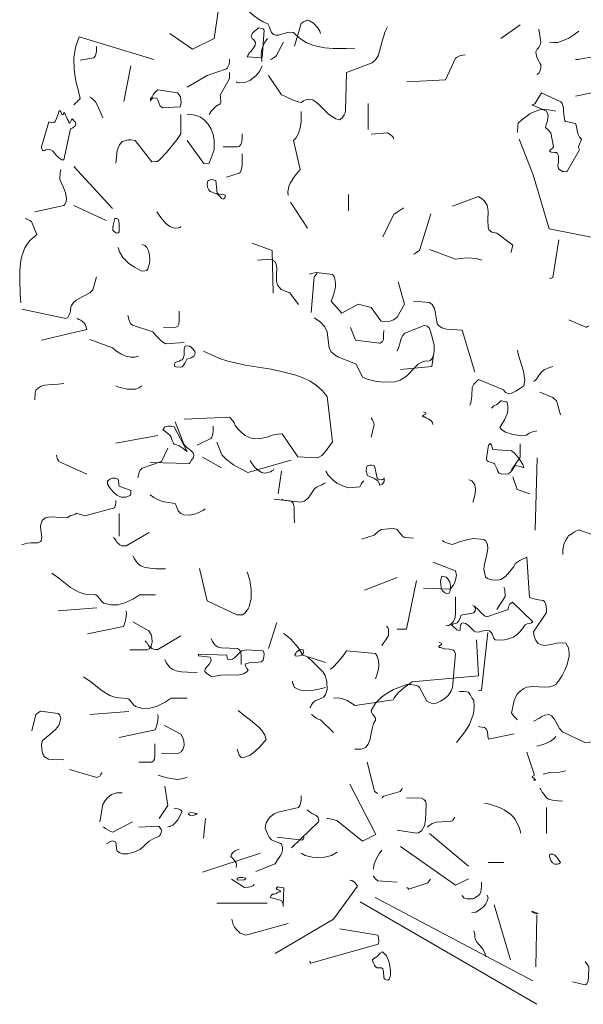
# Model space of a CAD drawing. Header units: metres. Extents: x 180716 to 180809, y 418548 to 418668.
# Tile 131 of 148: x 180771.98 to 180774.49, y 418659.36 to 418663.74. Entities that reach past the tile are written whole.
import ezdxf

# ---------------------------------------------------------------- set-up
doc = ezdxf.new("R2010")
doc.units = ezdxf.units.M
doc.layers.get('0').update_dxf_attribs({"color": 30, "lineweight": 0})
doc.layers.add('B-WE-GR-BOOM-SD', color=253, linetype='Continuous', lineweight=0)

# ---------------------------------------------------------------- blocks, each defined once
blk = doc.blocks.new('SGR-BOOM_S02_G_ZIJ-D')
at = {"flags": 128}
for points in [[(-1.686, 7.3984), (-1.5848, 7.3283), (-1.4892, 7.3761), (-1.4636, 7.5474), (-1.5136, 7.6342), (-1.5181, 7.6375), (-1.5225, 7.6408), (-1.5259, 7.6419), (-1.527, 7.643)], [(-1.3724, 7.5341), (-1.3413, 7.5029), (-1.3135, 7.4773), (-1.289, 7.4596), (-1.2712, 7.4495), (-1.2501, 7.4406), (-1.2423, 7.4262), (-1.2401, 7.4173), (-1.2334, 7.4028), (-1.2245, 7.3939), (-1.2145, 7.3906), (-1.2022, 7.3906), (-1.1833, 7.3962), (-1.1555, 7.4039), (-1.1366, 7.4028), (-1.1099, 7.3773), (-1.0799, 7.3584), (-1.0477, 7.345), (-0.9965, 7.3339), (-0.9598, 7.3306), (-0.902, 7.3306), (-0.8631, 7.3328)], [(-1.1314, 7.3413), (-1.1025, 7.4425), (-1.098, 7.4459), (-1.0913, 7.4492), (-1.0858, 7.4525), (-1.0791, 7.4548), (-1.0747, 7.457), (-1.0647, 7.4537), (-1.0469, 7.4437), (-1.028, 7.4236), (-1.0191, 7.4081), (-1.0157, 7.3981)], [(-1.3338, 7.3113), (-1.326, 7.318), (-1.3204, 7.3247), (-1.316, 7.3313), (-1.3104, 7.3391), (-1.3071, 7.3458), (-1.3049, 7.358), (-1.3093, 7.3658), (-1.3126, 7.3691), (-1.3193, 7.3758), (-1.3227, 7.3814), (-1.3249, 7.388), (-1.3171, 7.4003), (-1.3115, 7.407), (-1.3015, 7.4147), (-1.296, 7.4181), (-1.2915, 7.4225), (-1.2837, 7.4214), (-1.2715, 7.4192), (-1.2659, 7.4125), (-1.2759, 7.2891), (-1.3416, 7.2935), (-1.3393, 7.2991), (-1.3382, 7.3024), (-1.3349, 7.308), (-1.3338, 7.3113), (-1.3338, 7.3113)], [(-1.247, 7.2112), (-1.1892, 7.1256), (-1.1747, 7.1189), (-1.1603, 7.1111), (-1.138, 7.1011), (-1.1147, 7.0933), (-1.1014, 7.0911), (-1.098, 7.0945), (-1.0947, 7.0956), (-1.0913, 7.0978), (-1.0836, 7.1011), (-1.0747, 7.1056), (-1.068, 7.1045), (-1.0502, 7.1022), (-1.0457, 7.1), (-1.0257, 7.0844), (-1.0001, 7.0578), (-0.9801, 7.0388), (-0.9557, 7.0233), (-0.9479, 7.0188), (-0.929, 7.0144), (-0.9256, 7.0177), (-0.9201, 7.0233), (-0.9167, 7.0266), (-0.9112, 7.0366), (-0.9067, 7.0455), (-0.9045, 7.0522), (-0.9001, 7.2246), (-0.7855, 7.2679), (-0.7711, 7.2813), (-0.7599, 7.2991), (-0.7499, 7.3302), (-0.7421, 7.3636), (-0.7277, 7.407), (-0.7177, 7.427)], [(-0.2136, 7.375), (-0.128, 7.4362)], [(-0.0546, 7.216), (-0.049, 7.2182), (-0.0434, 7.2227), (-0.0379, 7.2371), (-0.0368, 7.2471), (-0.0368, 7.2605), (-0.0401, 7.266), (-0.0457, 7.2749), (-0.0512, 7.285), (-0.0557, 7.2972), (-0.059, 7.3161), (-0.0523, 7.3283), (-0.049, 7.3317), (-0.0457, 7.3361), (-0.0423, 7.3417), (-0.039, 7.3472), (-0.0368, 7.3595), (-0.0457, 7.4173)], [(0.0022, 7.3595), (0.0211, 7.3572), (0.0389, 7.3584), (0.0633, 7.3661), (0.0878, 7.3773), (0.1111, 7.3917), (0.1334, 7.4084)], [(-2.1134, 7.0811), (-2.1045, 7.0889), (-2.1, 7.0922), (-2.0945, 7.0978), (-2.0878, 7.1045), (-2.0844, 7.1089), (-2.0956, 7.1534), (-2.1033, 7.1856), (-2.1111, 7.2368), (-2.1122, 7.2902), (-2.1067, 7.3269), (-2.1022, 7.3458), (-2.0889, 7.3836), (-1.7575, 7.2824)], [(-1.2768, 7.2738), (-1.279, 7.2927), (-1.2801, 7.2994), (-1.2779, 7.3205), (-1.2723, 7.3406), (-1.2634, 7.3595), (-1.2523, 7.375)], [(-2.0844, 7.2791), (-2.0244, 7.2891), (-2.0177, 7.2969), (-2.0133, 7.3102), (-2.0122, 7.3213), (-2.0122, 7.3402)], [(-1.2389, 7.2827), (-1.2345, 7.2838), (-1.2256, 7.2894), (-1.2178, 7.2939), (-1.2134, 7.2983), (-1.1811, 7.3595)], [(-1.6085, 7.159), (-1.5206, 7.2112), (-1.4339, 7.2401), (-1.4305, 7.2435), (-1.4227, 7.2613), (-1.4205, 7.2724), (-1.4205, 7.2835)], [(-0.6317, 7.1826), (-0.4594, 7.1915), (-0.4149, 7.2883), (-0.4115, 7.2916), (-0.3926, 7.2994), (-0.3826, 7.3016), (-0.3726, 7.3027)], [(0.1178, 7.1193), (0.3058, 7.1571), (0.3391, 7.2316), (0.338, 7.2405), (0.3358, 7.2494), (0.3336, 7.2583), (0.3313, 7.2672), (0.3291, 7.2727), (0.3202, 7.2816), (0.3147, 7.2838), (0.2946, 7.2827), (0.2502, 7.2694), (0.2346, 7.2683), (0.219, 7.2727), (0.2101, 7.2827), (0.1979, 7.2883), (0.179, 7.2905), (0.1512, 7.2872), (0.1312, 7.2827), (0.1178, 7.2827)], [(-1.8909, 7.0956), (-1.8587, 7.2546)], [(-1.3905, 7.1823), (-1.3894, 7.1812), (-1.3805, 7.179), (-1.3772, 7.1779), (-1.3527, 7.1801), (-1.3304, 7.189), (-1.3038, 7.209), (-1.2871, 7.229), (-1.2748, 7.2546)], [(-1.5106, 7.0377), (-1.5006, 7.0533), (-1.4895, 7.0655), (-1.4795, 7.0744), (-1.4628, 7.0856), (-1.4594, 7.0922), (-1.4606, 7.1167), (-1.4628, 7.1234), (-1.4205, 7.1979), (-1.4205, 7.2246)], [(-1.7719, 7.1089), (-1.7675, 7.1122), (-1.7642, 7.1167), (-1.7597, 7.1245), (-1.7542, 7.1334), (-1.7386, 7.1467), (-1.6518, 7.1334), (-1.6441, 7.1256), (-1.6385, 7.1156), (-1.6363, 7.1034), (-1.6352, 7.0945), (-1.6374, 7.0811), (-1.6407, 7.0722), (-1.7175, 7.0667), (-1.7286, 7.0744), (-1.7341, 7.0867), (-1.7397, 7.1011), (-1.7441, 7.11), (-1.7508, 7.1122), (-1.7608, 7.11), (-1.7686, 7.1045), (-1.7719, 7.0967), (-1.7719, 7.1089), (-1.7719, 7.1089)], [(-2.0411, 7.1156), (-2.0388, 7.1145), (-2.0377, 7.1122), (-2.03, 7.1078), (-2.0288, 7.1056), (-2.0166, 7.0933), (-2.0055, 7.0744), (-1.991, 7.0411), (-1.9844, 7.0233)], [(-0.076, 7.0811), (-0.0704, 7.0822), (-0.066, 7.0833), (-0.0627, 7.0844), (-0.0337, 7.1334), (0.053, 7.0945), (0.0586, 7.0878), (0.0641, 7.0678), (0.0652, 7.0522), (0.0664, 7.0377), (0.0686, 7.0177), (0.0708, 7.011), (0.0741, 7.0066), (0.083, 7.0044), (0.1175, 6.9977), (0.1208, 6.9899), (0.1242, 6.9755), (0.1264, 6.9588), (0.1297, 6.9477), (0.1353, 6.9365), (0.1442, 6.9276), (0.142, 6.9187), (0.1386, 6.9132), (0.1331, 6.8987), (0.132, 6.8921), (0.1331, 6.8854), (0.1353, 6.8798), (0.0797, 6.782), (0.0664, 6.7831), (0.0608, 6.7842), (0.0486, 6.7909), (0.043, 6.7975), (0.0397, 6.8109), (0.0419, 6.8253), (0.043, 6.842), (0.0419, 6.8531), (0.0363, 6.8654), (0.033, 6.8676), (0.0263, 6.8687), (0.0119, 6.8698), (0.0063, 6.8709), (0.0018, 6.8743), (0.0085, 6.882), (0.0152, 6.8876), (0.0196, 6.8932), (0.0085, 6.9554), (0.003, 6.9621), (-0.0004, 6.9655), (-0.0037, 6.9688), (-0.0148, 6.9799), (-0.0126, 6.991), (-0.007, 7.0088), (-0.0048, 7.0233), (-0.0037, 7.0333), (-0.0104, 7.0522), (-0.076, 7.0811)], [(-2.2568, 6.8932), (-2.2235, 7.0044), (-2.2123, 6.9999), (-2.2012, 7.0022), (-2.1957, 7.0066), (-2.1879, 7.0222), (-2.1779, 7.0544), (-2.1756, 7.0555), (-2.1712, 7.05), (-2.1656, 7.0377), (-2.1601, 7.0377), (-2.1567, 7.0466), (-2.1523, 7.0422), (-2.1423, 7.0188), (-2.1367, 7.0088), (-2.1334, 6.9988), (-2.1289, 7.0022), (-2.1234, 7.0144), (-2.12, 7.0177), (-2.1167, 7.0166), (-2.1134, 7.0088), (-2.1067, 7.0044), (-2.1033, 6.9944), (-2.1067, 6.9866), (-2.1167, 6.9777), (-2.1278, 6.9743), (-2.1567, 6.8364), (-2.1667, 6.8364), (-2.179, 6.8442), (-2.1912, 6.8565), (-2.2068, 6.8743), (-2.2168, 6.8798), (-2.229, 6.8832), (-2.2346, 6.882), (-2.2379, 6.8798), (-2.2412, 6.8776), (-2.249, 6.8754), (-2.2501, 6.8776), (-2.2524, 6.8787), (-2.2557, 6.8843), (-2.2568, 6.8898), (-2.2568, 6.8932), (-2.2568, 6.8932)], [(-0.8041, 6.9702), (-0.8041, 7.0859)], [(-0.1413, 6.9569), (-0.1402, 6.9602), (-0.1391, 6.9869), (-0.1369, 6.9991), (-0.1213, 7.0136), (-0.0846, 7.0403), (-0.0635, 7.0503), (-0.0412, 7.0581), (-0.0179, 7.0614), (0.0311, 7.0525)], [(-1.9254, 6.8209), (-1.9199, 6.8765), (-1.9098, 6.9021), (-1.8976, 6.9176), (-1.8865, 6.9199), (-1.8698, 6.9243), (-1.8598, 6.9254), (-1.8398, 6.9221), (-1.7664, 6.8264), (-1.7475, 6.8276), (-1.7419, 6.8287), (-1.7319, 6.8353), (-1.7008, 6.8676), (-1.6541, 6.9243), (-1.6374, 6.9521), (-1.6374, 7.0377)], [(-1.6085, 6.9221), (-1.5351, 6.8198), (-1.5117, 6.8209), (-1.4884, 6.8798), (-1.4895, 6.9232), (-1.4939, 6.9488), (-1.5028, 6.9721), (-1.5151, 6.9944), (-1.5328, 7.0144), (-1.5495, 7.0255), (-1.5651, 7.0311), (-1.5829, 7.0355), (-1.6085, 7.0377)], [(-1.1603, 6.6763), (-1.1614, 6.693), (-1.157, 6.7163), (-1.1514, 6.7319), (-1.128, 6.7653), (-1.1069, 6.792), (-1.1358, 6.921), (-1.1258, 6.9321), (-1.1136, 6.9532), (-1.1058, 6.9777), (-1.1014, 7.0033), (-1.1025, 7.0511)], [(-1.4494, 6.8932), (-1.386, 6.8932), (-1.3783, 6.8954), (-1.3705, 6.9043), (-1.366, 6.9165), (-1.3638, 6.931), (-1.3638, 6.951)], [(-0.7908, 6.9502), (-0.7185, 6.9558), (-0.7062, 6.9491), (-0.6962, 6.9402), (-0.6918, 6.9335), (-0.6896, 6.928)], [(-0.1324, 6.928), (-0.0701, 6.7689), (0.001, 6.5287), (0.219, 6.4854)], [(-1.4339, 6.7586), (-1.3772, 6.7764), (-1.3727, 6.7797), (-1.3671, 6.7942), (-1.3638, 6.8109), (-1.3649, 6.8465), (-1.3638, 6.8631)], [(-2.2868, 6.604), (-2.1578, 6.6329), (-2.1523, 6.6374), (-2.1467, 6.6496), (-2.1456, 6.6641), (-2.1501, 6.6885), (-2.159, 6.713), (-2.1756, 6.7486), (-2.1745, 6.7519), (-2.1734, 6.7797), (-2.1712, 6.792)], [(-2.1134, 6.8064), (-1.941, 6.6196)], [(-1.5151, 6.7441), (-1.5128, 6.7441), (-1.5062, 6.7464), (-1.5006, 6.7475), (-1.4939, 6.7464), (-1.4817, 6.7441), (-1.4761, 6.6874), (-1.4683, 6.683), (-1.4439, 6.6796), (-1.4383, 6.6763), (-1.4417, 6.6663), (-1.4461, 6.6618), (-1.4483, 6.6607), (-1.4561, 6.6641), (-1.4606, 6.6696), (-1.4661, 6.6752), (-1.4772, 6.6863), (-1.4884, 6.6874), (-1.495, 6.6897), (-1.4984, 6.6919), (-1.5062, 6.6952), (-1.5128, 6.7019), (-1.5184, 6.7141), (-1.5206, 6.7252), (-1.5184, 6.7364), (-1.5151, 6.7441), (-1.5151, 6.7441)], [(-0.8909, 6.6088), (-0.8909, 6.6811)], [(-0.4293, 6.6299), (-0.3137, 6.6722), (-0.3026, 6.6655), (-0.2948, 6.66), (-0.2859, 6.6522), (-0.2748, 6.6344), (-0.2703, 6.6066), (-0.2714, 6.5677), (-0.2703, 6.5376), (-0.267, 6.5243), (-0.2547, 6.5143), (-0.2314, 6.5098), (-0.1613, 6.4564), (-0.1624, 6.4487), (-0.1647, 6.4398), (-0.1669, 6.4309), (-0.1702, 6.4231)], [(-2.1134, 6.6329), (-1.9688, 6.5651)], [(-1.1492, 6.6474), (-1.0735, 6.5317)], [(-0.7385, 6.4931), (-0.6896, 6.5943), (-0.6851, 6.5955), (-0.6751, 6.6021), (-0.6573, 6.6144), (-0.6518, 6.6177), (-0.6462, 6.6221)], [(-2.3491, 6.1992), (-2.3513, 6.2381), (-2.3536, 6.3015), (-2.3536, 6.3449), (-2.3491, 6.3872), (-2.3447, 6.4072), (-2.3302, 6.4439), (-2.3202, 6.4606), (-2.308, 6.4761), (-2.2768, 6.5028), (-2.3013, 6.5606), (-2.3091, 6.5662), (-2.3169, 6.5695), (-2.3291, 6.574)], [(-1.9399, 6.5317), (-1.9388, 6.5351), (-1.9376, 6.5451), (-1.9343, 6.5573), (-1.9332, 6.5629), (-1.9299, 6.574), (-1.921, 6.5751), (-1.9154, 6.5718), (-1.9121, 6.564), (-1.911, 6.5495), (-1.911, 6.5151), (-1.9154, 6.5106), (-1.9199, 6.5095), (-1.9254, 6.5106), (-1.9354, 6.5184), (-1.9388, 6.5228), (-1.9399, 6.5317), (-1.9399, 6.5317)], [(-1.743, 6.604), (-1.7263, 6.5796), (-1.703, 6.5529), (-1.6863, 6.5395), (-1.6663, 6.5317), (-1.6474, 6.5328), (-1.6418, 6.5351), (-1.6374, 6.5384)], [(-0.6017, 6.4164), (-0.5973, 6.4175), (-0.5895, 6.4231), (-0.5828, 6.4275), (-0.5772, 6.432), (-0.5739, 6.4364), (-0.525, 6.5955)], [(-1.9154, 6.445), (-1.9098, 6.4261), (-1.8954, 6.4016), (-1.8676, 6.3749), (-1.8431, 6.3582), (-1.8098, 6.3405), (-1.7953, 6.3416), (-1.7909, 6.3427), (-1.7875, 6.3438), (-1.7831, 6.3505), (-1.7764, 6.3749), (-1.7753, 6.3927), (-1.7764, 6.4116), (-1.7808, 6.4305), (-1.7875, 6.4461), (-1.7909, 6.4483), (-1.7964, 6.4539), (-1.8098, 6.4594)], [(-1.3193, 6.465), (-1.2315, 6.4316), (-1.227, 6.2426)], [(0.0022, 6.3074), (0.0077, 6.3085), (0.0111, 6.3096), (0.0144, 6.3108), (0.0166, 6.3119), (0.0444, 6.4798)], [(-0.5305, 6.4364), (-0.4149, 6.3942), (-0.3937, 6.3964), (-0.3659, 6.3997), (-0.3226, 6.3964), (-0.2992, 6.3886)], [(-1.2957, 6.3886), (-1.2389, 6.3931), (-1.2212, 6.3842), (-1.2134, 6.3708), (-1.21, 6.3541), (-1.2111, 6.3252), (-1.2123, 6.2963), (-1.2067, 6.2785), (-1.1911, 6.2585), (-1.1722, 6.2507), (-1.1522, 6.244), (-1.1144, 6.1918)], [(-2.3436, 6.1714), (-2.1489, 6.1292), (-2.14, 6.1347), (-2.1345, 6.1425), (-2.1289, 6.1558), (-2.1278, 6.1636), (-2.1256, 6.1803), (-2.1234, 6.1881), (-2.1145, 6.2014), (-2.1022, 6.2114), (-2.0722, 6.227), (-2.0411, 6.2437), (-2.0277, 6.257), (-2.0122, 6.3149)], [(-1.0655, 6.3263), (-1.0499, 6.3319), (-1.0343, 6.3341), (-0.962, 6.3252), (-0.9531, 6.313), (-0.9487, 6.2874), (-0.9498, 6.2685), (-0.9565, 6.2396), (-0.962, 6.2218), (-0.9687, 6.2062), (-0.9209, 6.154), (-0.8486, 6.1929), (-0.7908, 6.1784), (-0.7474, 6.1195), (-0.7385, 6.1161), (-0.7062, 6.1184), (-0.6918, 6.1239), (-0.6751, 6.135), (-0.6417, 6.1929), (-0.6707, 6.293)], [(-1.058, 6.1558), (-1.0435, 6.3149), (-1.0302, 6.3293)], [(-0.6017, 6.2062), (-0.5305, 6.2007), (-0.5194, 6.1918), (-0.5094, 6.174), (-0.5038, 6.1517), (-0.4972, 6.1061), (-0.4927, 6.0995), (-0.476, 6.0883), (-0.456, 6.0828), (-0.4327, 6.0806), (-0.386, 6.0772), (-0.3292, 5.8904)], [(-1.872, 6.1425), (-1.8698, 6.1336), (-1.8676, 6.1247), (-1.8609, 6.108), (-1.852, 6.1002), (-1.7608, 6.0702), (-1.7453, 6.0502), (-1.7241, 6.0302), (-1.7052, 6.0168), (-1.6218, 6.0224)], [(-1.7138, 6.0894), (-1.6593, 6.0906), (-1.6504, 6.0961), (-1.646, 6.1039), (-1.6437, 6.1206), (-1.6437, 6.1617)], [(-2.2568, 6.0324), (-2.0555, 6.0813), (-2.0578, 6.0913), (-2.0644, 6.1069), (-2.0744, 6.1169), (-2.0822, 6.1214), (-2.09, 6.1247), (-2.0978, 6.1292)], [(-1.0446, 6.1325), (-1.028, 6.1225), (-1.0157, 6.1136), (-0.9968, 6.0925), (-0.9868, 6.0702), (-0.9768, 5.9968), (-0.9679, 5.9812), (-0.9501, 5.9657), (-0.9356, 5.9568), (-0.8745, 5.9334), (-0.8567, 5.9256), (-0.8289, 5.8678), (-0.8089, 5.86), (-0.7733, 5.8511), (-0.7355, 5.8456), (-0.6854, 5.8478), (-0.661, 5.8556), (-0.6332, 5.8734), (-0.5953, 5.9123), (-0.5809, 5.9256), (-0.5653, 5.9356), (-0.552, 5.9401), (-0.5308, 5.9412), (-0.5275, 5.9423), (-0.5186, 5.9512), (-0.5131, 5.9657), (-0.5097, 5.9824), (-0.5108, 6.009), (-0.5186, 6.0469), (-0.5308, 6.0858), (-0.5386, 6.0925), (-0.542, 6.0947), (-0.5542, 6.0991), (-0.6409, 6.0647), (-0.6498, 6.0546), (-0.6565, 6.0402), (-0.661, 6.0235), (-0.6654, 6.0057), (-0.6743, 5.9835)], [(0.0889, 6.1239), (0.1634, 6.0906), (0.1667, 6.0917), (0.1712, 6.0939), (0.1745, 6.0961), (0.1768, 6.0972)], [(-0.882, 6.0894), (-0.8597, 6.0327), (-0.7541, 6.0194), (-0.7507, 6.0205), (-0.7463, 6.0227), (-0.7407, 6.0272), (-0.7363, 6.0361), (-0.7352, 6.0583), (-0.7341, 6.0761)], [(-2.0411, 6.0368), (-1.941, 5.999), (-1.9232, 5.9846), (-1.9043, 5.9723), (-1.882, 5.9623), (-1.8587, 5.9568), (-1.842, 5.9568), (-1.8253, 5.9612)], [(-1.6652, 5.9268), (-1.6618, 5.9334), (-1.6507, 5.9379), (-1.6441, 5.939), (-1.6363, 5.9445), (-1.6318, 5.9457), (-1.6263, 5.9512), (-1.6229, 5.9657), (-1.6218, 5.9935), (-1.6174, 6.0079), (-1.5985, 6.0068), (-1.5918, 6.0024), (-1.5829, 5.9935), (-1.5796, 5.9879), (-1.5751, 5.9835), (-1.574, 5.9735), (-1.5796, 5.9623), (-1.5907, 5.9546), (-1.6096, 5.9479), (-1.6151, 5.9401), (-1.6185, 5.9312), (-1.6274, 5.9167), (-1.6307, 5.9145), (-1.6374, 5.9134), (-1.6596, 5.9145), (-1.6652, 5.9179), (-1.6652, 5.9268), (-1.6652, 5.9268)], [(-1.6218, 5.6821), (-1.4205, 5.691), (-1.4038, 5.6732), (-1.3994, 5.6654), (-1.3949, 5.6532), (-1.3838, 5.6387), (-1.3649, 5.6187), (-1.3505, 5.6087), (-1.3238, 5.5976), (-1.3038, 5.5942), (-1.2815, 5.5953), (-1.2493, 5.6031), (-1.2315, 5.6109), (-1.2037, 5.6154), (-1.1859, 5.6165), (-1.1169, 5.5142), (-1.0313, 5.5097), (-1.0202, 5.5142), (-1.0102, 5.5197), (-0.9935, 5.5375), (-0.9857, 5.5475), (-0.9746, 5.5642), (-0.9623, 5.5809), (-0.9857, 5.7822), (-1.0079, 5.8089), (-1.0335, 5.8311), (-1.0624, 5.85), (-1.0925, 5.8656), (-1.1258, 5.8778), (-1.197, 5.8956), (-1.2348, 5.9034), (-1.3505, 5.9223), (-1.4283, 5.9401), (-1.465, 5.9512), (-1.5362, 5.9846)], [(-0.6607, 5.9026), (-0.5205, 5.916), (-0.5116, 5.9749)], [(-0.3515, 5.7436), (-0.347, 5.7547), (-0.3437, 5.7725), (-0.3426, 5.787), (-0.3415, 5.8225), (-0.3337, 5.837), (-0.3137, 5.8581), (-0.2025, 5.8114), (-0.1925, 5.8003), (-0.1813, 5.7959), (-0.1658, 5.797), (-0.1446, 5.807), (-0.1246, 5.8203), (-0.1113, 5.8292), (-0.1068, 5.8548), (-0.1135, 5.8948), (-0.1291, 5.9471), (-0.1357, 5.9671), (-0.1402, 5.9882)], [(-0.069, 5.8503), (-0.0657, 5.8503), (-0.0612, 5.8537), (-0.0557, 5.8592), (-0.0434, 5.8793), (-0.0323, 5.8926), (-0.0212, 5.9004), (-0.0112, 5.9048), (-0.0045, 5.9082), (0.0166, 5.916)], [(-2.2868, 5.7677), (-2.2857, 5.7711), (-2.2846, 5.7989), (-2.2824, 5.81), (-2.2713, 5.82), (-2.2579, 5.8278), (-2.2435, 5.8322), (-2.209, 5.8356), (-2.1823, 5.8367), (-2.1578, 5.84)], [(-1.9254, 5.83), (-1.9121, 5.8244), (-1.8754, 5.8144), (-1.8376, 5.8155), (-1.8231, 5.8211), (-1.8098, 5.83)], [(-0.0412, 5.8014), (0.0177, 5.7781), (0.0244, 5.7703), (0.0288, 5.7669), (0.0333, 5.7625), (0.0355, 5.7592), (0.0511, 5.7013)], [(0.0611, 5.0797), (0.0611, 5.1008), (0.0667, 5.1241), (0.0767, 5.1453), (0.0822, 5.1553), (0.0889, 5.1653), (0.0922, 5.1653), (0.0978, 5.1686), (0.1134, 5.1798), (0.1323, 5.1887), (0.1901, 5.1686)], [(-0.2558, 5.7302), (-0.2447, 5.7403), (-0.2325, 5.7469), (-0.2214, 5.7558), (-0.2136, 5.7636), (-0.2103, 5.7625), (-0.1913, 5.7592), (-0.188, 5.758), (-0.1825, 5.7425), (-0.1825, 5.7202), (-0.1858, 5.7058), (-0.198, 5.6791), (-0.218, 5.6446), (-0.2091, 5.6346), (-0.1925, 5.6235), (-0.1647, 5.6146), (-0.1257, 5.6079), (-0.1002, 5.6101), (-0.0879, 5.619), (-0.0813, 5.6224), (-0.0735, 5.6257), (-0.0546, 5.629)], [(-0.5161, 5.658), (-0.5172, 5.6669), (-0.525, 5.6757), (-0.5372, 5.6824), (-0.5461, 5.688), (-0.5539, 5.6913), (-0.5606, 5.6924), (-0.5617, 5.6947), (-0.5572, 5.6991), (-0.5494, 5.7036), (-0.5472, 5.7069), (-0.5472, 5.7091), (-0.5583, 5.7147)], [(-1.7728, 5.4889), (-1.6004, 5.4845), (-1.5959, 5.4889), (-1.5904, 5.4978), (-1.5848, 5.5056), (-1.5804, 5.5112), (-1.5792, 5.5223), (-1.5826, 5.5312), (-1.5915, 5.5412), (-1.6137, 5.5579), (-1.6237, 5.5701), (-1.6615, 5.6702)], [(-0.7908, 5.6869), (-0.7863, 5.6802), (-0.7808, 5.6691), (-0.7774, 5.658), (-0.7908, 5.6012)], [(-1.7086, 5.6476), (-1.7019, 5.6487), (-1.6941, 5.6498), (-1.6885, 5.651), (-1.6796, 5.6498), (-1.6663, 5.6476), (-1.6085, 5.5375), (-1.6185, 5.5453), (-1.6274, 5.5531), (-1.6463, 5.5642), (-1.6663, 5.5709), (-1.6696, 5.5742), (-1.6752, 5.5865), (-1.6796, 5.6009), (-1.6852, 5.6109), (-1.693, 5.6165), (-1.7019, 5.6231), (-1.7052, 5.6265), (-1.7175, 5.6343), (-1.7163, 5.6354), (-1.713, 5.6387), (-1.7119, 5.6421), (-1.7097, 5.6454), (-1.7086, 5.6465), (-1.7086, 5.6476), (-1.7086, 5.6476)], [(-1.564, 5.5653), (-1.5039, 5.5953), (-1.5006, 5.5998), (-1.4973, 5.6054), (-1.495, 5.6165), (-1.4939, 5.6287), (-1.4939, 5.651)], [(-1.9254, 5.5753), (-1.7386, 5.6087)], [(-1.4772, 5.5798), (-1.455, 5.5231), (-1.4339, 5.5019), (-1.4027, 5.4786), (-1.376, 5.463), (-1.3393, 5.4441), (-1.1458, 5.4986)], [(-0.2784, 5.5086), (-0.2695, 5.5653), (-0.2651, 5.5709), (-0.2606, 5.5731), (-0.2562, 5.5653), (-0.2495, 5.5464), (-0.1672, 5.5409), (-0.155, 5.532), (-0.1338, 5.5086), (-0.116, 5.4797), (-0.1116, 5.4652), (-0.1227, 5.4697), (-0.1327, 5.473), (-0.1438, 5.4741), (-0.1494, 5.4752), (-0.1538, 5.4708), (-0.1605, 5.4597), (-0.1639, 5.4541), (-0.1727, 5.4441), (-0.1816, 5.4385), (-0.1928, 5.4374), (-0.2128, 5.4385), (-0.2217, 5.4408), (-0.2272, 5.4486), (-0.2317, 5.4619), (-0.2406, 5.4797), (-0.2417, 5.483), (-0.2461, 5.4864), (-0.2573, 5.4886), (-0.2706, 5.493), (-0.2762, 5.4975), (-0.2784, 5.5086), (-0.2784, 5.5086)], [(-0.1658, 5.4556), (-0.128, 5.5123), (-0.128, 5.5712)], [(-2.1901, 5.5219), (-2.189, 5.5142), (-2.1868, 5.5086), (-2.1856, 5.503), (-2.1812, 5.4964), (-2.1801, 5.493), (-2.0544, 5.4363)], [(-1.8287, 5.4207), (-1.8253, 5.4319), (-1.8231, 5.4408), (-1.8175, 5.4541), (-1.8086, 5.463), (-1.723, 5.493), (-1.6952, 5.552)], [(-1.5414, 5.5123), (-1.4558, 5.4645)], [(-1.329, 5.4978), (-1.3201, 5.4822), (-1.3068, 5.4656), (-1.289, 5.4511), (-1.2779, 5.4444), (-1.2634, 5.4411), (-1.2545, 5.4433), (-1.2456, 5.4455), (-1.2367, 5.4478), (-1.2323, 5.4511), (-1.2267, 5.4544), (-1.2234, 5.46)], [(-0.8133, 5.4497), (-0.8122, 5.4497), (-0.8111, 5.4652), (-0.8089, 5.4741), (-0.8033, 5.4752), (-0.7955, 5.4764), (-0.7944, 5.4775), (-0.7877, 5.4764), (-0.7755, 5.4741), (-0.7644, 5.4185), (-0.7599, 5.4141), (-0.7466, 5.4119), (-0.7388, 5.413), (-0.7344, 5.4163), (-0.7321, 5.4207), (-0.7332, 5.4041), (-0.7377, 5.3963), (-0.7421, 5.3929), (-0.7522, 5.3885), (-0.7544, 5.3974), (-0.761, 5.4074), (-0.7788, 5.4185), (-0.7977, 5.4263), (-0.8089, 5.433), (-0.81, 5.443), (-0.8111, 5.4463), (-0.8133, 5.4497), (-0.8133, 5.4497)], [(-0.0619, 5.1877), (-0.052, 5.5091)], [(-1.2037, 5.3496), (-1.1892, 5.4497)], [(-0.9924, 5.4497), (-0.9812, 5.433), (-0.9601, 5.4107), (-0.9434, 5.3974), (-0.9134, 5.3829), (-0.8912, 5.3763), (-0.8411, 5.3807), (-0.8344, 5.3918), (-0.83, 5.3996), (-0.8233, 5.4074)], [(-1.9632, 5.3929), (-1.9632, 5.4063), (-1.9532, 5.4141), (-1.941, 5.4185), (-1.9299, 5.4196), (-1.9154, 5.4152), (-1.9143, 5.4074), (-1.9132, 5.3918), (-1.911, 5.3829), (-1.8587, 5.364), (-1.8598, 5.3473), (-1.8642, 5.3418), (-1.872, 5.3373), (-1.8765, 5.3362), (-1.8798, 5.3351), (-1.9021, 5.3351), (-1.921, 5.344), (-1.9376, 5.3585), (-1.9521, 5.3763), (-1.9632, 5.3929), (-1.9632, 5.3929)], [(-1.2234, 5.3254), (-1.1044, 5.3121), (-1.0888, 5.3165), (-1.071, 5.3299), (-1.051, 5.3577), (-1.0443, 5.3699), (-1.0343, 5.3788), (-1.0243, 5.3833), (-1.0176, 5.3866), (-1.0099, 5.3899), (-1.0021, 5.3933), (-0.9943, 5.3977)], [(-0.3559, 5.4122), (-0.3548, 5.4111), (-0.3459, 5.4088), (-0.3426, 5.4077), (-0.3348, 5.3988), (-0.3292, 5.3888), (-0.327, 5.3699), (-0.3281, 5.351), (-0.3326, 5.331), (-0.3381, 5.3121)], [(-0.1613, 5.4255), (-0.1413, 5.3688), (-0.0846, 5.3488)], [(-2.3436, 5.1227), (-2.3391, 5.1238), (-2.3191, 5.1294), (-2.3046, 5.1305), (-2.2735, 5.1316), (-2.2613, 5.1372), (-2.2579, 5.1405), (-2.2546, 5.1561), (-2.2613, 5.2006), (-2.2613, 5.2072), (-2.2546, 5.2272), (-2.2501, 5.2339), (-2.239, 5.2417), (-2.2246, 5.2461), (-2.209, 5.2473), (-2.1745, 5.2439), (-2.1578, 5.2417), (-2.1412, 5.2439), (-2.1289, 5.2506), (-2.1056, 5.2584), (-2.0989, 5.2628), (-2.0922, 5.2595), (-2.0778, 5.2562), (-2.0644, 5.2506), (-1.9321, 5.2862), (-1.9276, 5.3006), (-1.9254, 5.3118), (-1.9254, 5.3195)], [(-1.7728, 5.3443), (-1.7572, 5.3332), (-1.7405, 5.3243), (-1.7227, 5.3165), (-1.7016, 5.3121), (-1.6627, 5.3065), (-1.6571, 5.2976), (-1.6493, 5.2743), (-1.6371, 5.262), (-1.6237, 5.2565), (-1.6004, 5.2543), (-1.5759, 5.2587), (-1.5603, 5.2643), (-1.5392, 5.2754), (-1.5281, 5.2832)], [(-1.1881, 5.3251), (-1.1814, 5.3207), (-1.1514, 5.3184), (-1.1458, 5.3162), (-1.138, 5.3073), (-1.1336, 5.2906), (-1.1325, 5.2728), (-1.1336, 5.2528), (-1.1314, 5.2206)], [(-1.911, 5.1605), (-1.911, 5.2617)], [(-1.9366, 5.155), (-1.9332, 5.1517), (-1.9299, 5.1483), (-1.9243, 5.1394), (-1.921, 5.1339), (-1.9077, 5.1217), (-1.8988, 5.1183), (-1.891, 5.1172), (-1.8799, 5.1172), (-1.7776, 5.1773)], [(-0.8341, 5.1475), (-0.7774, 5.1653), (-0.7596, 5.182), (-0.7441, 5.1898), (-0.714, 5.1942), (-0.6896, 5.1953), (-0.6751, 5.1909), (-0.664, 5.1775), (-0.6518, 5.1608), (-0.6417, 5.1542), (-0.6028, 5.152)], [(-0.4727, 5.1419), (-0.4683, 5.1375), (-0.4594, 5.133), (-0.4304, 5.1241), (-0.3926, 5.1364), (-0.3604, 5.1464), (-0.3348, 5.1508), (-0.2892, 5.1464), (-0.2814, 5.1397), (-0.2736, 5.1241), (-0.2725, 5.1052), (-0.2781, 5.0719), (-0.287, 5.0374), (-0.2892, 5.0141), (-0.2825, 4.9796), (-0.2736, 4.9718), (-0.2614, 4.9673), (-0.247, 4.9651), (-0.2214, 4.9662), (-0.2147, 4.9673), (-0.1925, 4.9818), (-0.1736, 5.0029), (-0.1569, 5.0252), (-0.1502, 5.0374), (-0.1424, 5.043), (-0.1302, 5.0519), (-0.1202, 5.0574), (-0.099, 5.0674), (-0.0868, 4.8884), (-0.0679, 4.8817), (-0.0468, 4.8773), (-0.0256, 4.8739), (-0.0201, 4.8695), (-0.0145, 4.8572), (-0.0123, 4.8461), (-0.0112, 4.835), (-0.0112, 4.8217), (-0.069, 4.7349), (-0.0679, 4.7249), (-0.0657, 4.716), (-0.0635, 4.7071), (-0.059, 4.696), (-0.0479, 4.6838), (-0.0334, 4.6771), (-0.0179, 4.6749), (0.0155, 4.6804), (0.0422, 4.686), (0.0756, 4.6849), (0.0867, 4.6637), (0.09, 4.6404), (0.09, 4.627), (0.0811, 4.5903), (0.0711, 4.5648), (0.0589, 4.5414), (0.0455, 4.5203), (0.0322, 4.5025), (0.0188, 4.4947), (0.0044, 4.4903), (-0.0201, 4.4891), (-0.0468, 4.4903), (-0.0724, 4.4914), (-0.0979, 4.4891), (-0.1113, 4.4836), (-0.1313, 4.468), (-0.1424, 4.4558), (-0.148, 4.4458), (-0.1546, 4.4302), (-0.1658, 4.3735), (-0.1591, 4.3635), (-0.1558, 4.3601), (-0.1491, 4.3524), (-0.1458, 4.349), (-0.1413, 4.3435)], [(-1.8498, 5.0727), (-1.8432, 5.0594), (-1.8376, 5.0505), (-1.8343, 5.0471), (-1.8265, 5.0371), (-1.8143, 5.0282), (-1.7998, 5.0227), (-1.7753, 5.0182), (-1.7486, 5.016), (-1.7053, 5.0149)], [(-0.5583, 4.9295), (-0.4427, 4.9251), (-0.4382, 4.9262), (-0.426, 4.9407), (-0.4182, 4.9551), (-0.4127, 4.9796), (-0.4115, 4.9862), (-0.4149, 5.0063), (-0.5161, 5.0452)], [(-2.2113, 4.996), (-2.179, 4.9737), (-2.1279, 4.9326), (-2.0934, 4.9126), (-2.0678, 4.9037), (-2.0534, 4.9015), (-2.0155, 4.8992), (-2.0089, 4.8959), (-1.9977, 4.8826), (-1.9889, 4.8703), (-1.98, 4.8625), (-1.9477, 4.8547), (-1.9166, 4.8559), (-1.8865, 4.8636), (-1.8476, 4.8826), (-1.8209, 4.9003), (-1.7498, 4.9003)], [(-1.554, 5.0171), (-1.5206, 4.8725), (-1.3883, 4.8102), (-1.3627, 4.8102), (-1.3527, 4.818), (-1.3382, 4.8369), (-1.3327, 4.8469), (-1.3238, 4.8836), (-1.3238, 4.9236), (-1.3304, 4.9648), (-1.3427, 5.0026)], [(-0.8197, 4.9206), (-0.6751, 4.9774)], [(-0.6751, 4.7471), (-0.6329, 4.7471), (-0.5895, 4.9629)], [(-0.4808, 4.9448), (-0.4819, 4.9603), (-0.4808, 4.9681), (-0.4764, 4.9826), (-0.4574, 4.9781), (-0.4497, 4.9715), (-0.4408, 4.957), (-0.4385, 4.9392), (-0.4397, 4.9192), (-0.443, 4.907), (-0.4552, 4.9058), (-0.4652, 4.9103), (-0.473, 4.917), (-0.4775, 4.927), (-0.4808, 4.9448), (-0.4808, 4.9448)], [(-0.2325, 4.8339), (-0.1947, 4.8917), (-0.1958, 4.9195), (-0.198, 4.9284), (-0.2002, 4.934)], [(-0.4583, 4.7616), (-0.4494, 4.7627), (-0.4449, 4.7638), (-0.4371, 4.7672), (-0.4327, 4.7716), (-0.4249, 4.7805), (-0.4171, 4.7994), (-0.4149, 4.8205), (-0.416, 4.8517), (-0.416, 4.8906)], [(-0.4241, 4.7713), (-0.4141, 4.7724), (-0.4085, 4.7757), (-0.4007, 4.7846), (-0.3952, 4.798), (-0.3907, 4.8091), (-0.334, 4.8202), (-0.3284, 4.828), (-0.3273, 4.8369), (-0.3284, 4.8425), (-0.3329, 4.8491), (-0.3385, 4.8525), (-0.3284, 4.8469), (-0.3162, 4.8358), (-0.3051, 4.8224), (-0.2873, 4.8069), (-0.2762, 4.8013), (-0.1816, 4.8347), (-0.1794, 4.8458), (-0.1739, 4.858), (-0.1627, 4.8669), (-0.0715, 4.7802), (-0.0782, 4.7757), (-0.0871, 4.7724), (-0.0971, 4.7702), (-0.106, 4.7668), (-0.1105, 4.7602), (-0.1149, 4.7535), (-0.1216, 4.7435), (-0.1305, 4.7335), (-0.1394, 4.7246), (-0.1583, 4.7112), (-0.185, 4.7023), (-0.1983, 4.699), (-0.2206, 4.6979), (-0.2395, 4.7001), (-0.2461, 4.709), (-0.2517, 4.7235), (-0.255, 4.7312), (-0.2639, 4.739), (-0.2795, 4.7424), (-0.284, 4.7413), (-0.2906, 4.7401), (-0.2995, 4.7379), (-0.314, 4.7335), (-0.3262, 4.7346), (-0.3329, 4.7379), (-0.3585, 4.7646), (-0.3707, 4.7724), (-0.3818, 4.7757), (-0.3885, 4.7724), (-0.3918, 4.7679), (-0.3929, 4.7613), (-0.3941, 4.7535), (-0.3952, 4.7424), (-0.4018, 4.7413), (-0.4096, 4.7446), (-0.433, 4.7668), (-0.4285, 4.7679), (-0.4274, 4.7691), (-0.4241, 4.7702), (-0.4241, 4.7713), (-0.4241, 4.7713)], [(-2.1824, 4.8281), (-2.01, 4.8414)], [(-2.0522, 4.7257), (-1.8921, 4.7591), (-1.8865, 4.7758), (-1.8821, 4.7925), (-1.8788, 4.8158), (-1.8799, 4.8269)], [(-1.8643, 4.6546), (-1.7864, 4.6557), (-1.7764, 4.6612), (-1.7687, 4.6713), (-1.7642, 4.689), (-1.7653, 4.7102), (-1.7687, 4.7235), (-1.7787, 4.7402), (-1.851, 4.7791)], [(-1.2478, 4.6615), (-1.21, 4.7772)], [(-0.7429, 4.6749), (-0.7374, 4.6826), (-0.7341, 4.6882), (-0.7252, 4.6993), (-0.7129, 4.7193), (-0.714, 4.746), (-0.7151, 4.7516), (-0.7229, 4.7605)], [(-0.3137, 4.4725), (-0.3081, 4.4736), (-0.3037, 4.4747), (-0.3003, 4.4758), (-0.2714, 4.7327)], [(-1.7953, 4.6945), (-1.792, 4.6912), (-1.7886, 4.6879), (-1.7831, 4.679), (-1.7797, 4.6734), (-1.7664, 4.6612), (-1.7575, 4.6578), (-1.7497, 4.6567), (-1.7386, 4.6567), (-1.6363, 4.7168)], [(-1.5025, 4.7049), (-1.4958, 4.6915), (-1.4903, 4.6826), (-1.4869, 4.6793), (-1.4803, 4.6726), (-1.4714, 4.6671), (-1.4558, 4.6637), (-1.3846, 4.6604), (-1.3768, 4.6548), (-1.3724, 4.6471), (-1.3691, 4.6315), (-1.3691, 4.5892)], [(-1.18, 4.7271), (-1.1733, 4.7227), (-1.1489, 4.7038), (-1.1155, 4.6649), (-1.0944, 4.6315), (-0.9932, 4.5981)], [(-0.9579, 4.4399), (-0.9379, 4.441), (-0.9212, 4.4388), (-0.8978, 4.4299), (-0.8611, 4.4076), (-0.6921, 4.4332), (-0.6877, 4.4421), (-0.6687, 4.4655), (-0.6454, 4.4866), (-0.6087, 4.5122), (-0.3129, 4.54), (-0.3218, 4.699)], [(-1.5584, 4.6356), (-1.4328, 4.6312), (-1.4316, 4.6189), (-1.4294, 4.6134), (-1.4172, 4.61), (-1.4072, 4.6134), (-1.3983, 4.6189), (-1.376, 4.6423), (-1.366, 4.6501), (-1.3471, 4.6556), (-1.2704, 4.6512), (-1.2682, 4.6434), (-1.2671, 4.6356), (-1.2682, 4.6234), (-1.2715, 4.6089), (-1.2804, 4.6022), (-1.2915, 4.6), (-1.3049, 4.5989), (-1.3338, 4.5978), (-1.3482, 4.5933), (-1.3505, 4.5911), (-1.3493, 4.5833), (-1.3438, 4.5722), (-1.3382, 4.5655), (-1.3438, 4.5578), (-1.3582, 4.5478), (-1.3849, 4.5422), (-1.4272, 4.5433), (-1.4606, 4.5422), (-1.4717, 4.5411), (-1.4973, 4.5355), (-1.5039, 4.5377), (-1.5128, 4.5433), (-1.5228, 4.5511), (-1.5306, 4.5589), (-1.5284, 4.5711), (-1.5206, 4.5811), (-1.5095, 4.5922), (-1.5017, 4.6067), (-1.5017, 4.6111), (-1.5062, 4.6223), (-1.5584, 4.6278), (-1.5584, 4.6356), (-1.5584, 4.6356)], [(-1.1258, 4.6401), (-1.1225, 4.6456), (-1.1158, 4.6512), (-1.1114, 4.6545), (-1.1025, 4.6567), (-1.0925, 4.6545), (-1.0913, 4.6445), (-1.0936, 4.6378), (-1.1014, 4.6312), (-1.1091, 4.6278), (-1.1247, 4.6267), (-1.128, 4.6278), (-1.1303, 4.6323), (-1.1258, 4.6401), (-1.1258, 4.6401)], [(-0.9723, 4.5689), (-0.9612, 4.5767), (-0.9379, 4.6011), (-0.9123, 4.6334), (-0.9001, 4.6501), (-0.7711, 4.6389), (-0.7633, 4.6267), (-0.7577, 4.6078), (-0.7566, 4.5856), (-0.7577, 4.5711), (-0.7633, 4.5478), (-0.7711, 4.5266)], [(-0.8631, 4.2133), (-0.8364, 4.2133), (-0.8308, 4.2145), (-0.8252, 4.2156), (-0.8141, 4.2222), (-0.8041, 4.2345), (-0.7952, 4.2567), (-0.7908, 4.2834), (-0.7852, 4.309), (-0.7796, 4.3268), (-0.7708, 4.3423), (-0.7719, 4.3512), (-0.7785, 4.3624), (-0.7841, 4.369), (-0.7885, 4.3779), (-0.7908, 4.3857), (-0.7708, 4.418), (-0.7441, 4.4447), (-0.724, 4.4591), (-0.6907, 4.478), (-0.6317, 4.5014), (-0.6162, 4.5003), (-0.5873, 4.4969), (-0.5817, 4.4936), (-0.575, 4.488), (-0.5428, 4.4269), (-0.5372, 4.4235), (-0.5239, 4.4169), (-0.5161, 4.4146), (-0.5016, 4.418), (-0.4816, 4.4269), (-0.4627, 4.438), (-0.4471, 4.4536), (-0.4349, 4.4725), (-0.4293, 4.488), (-0.416, 4.6371), (-0.4193, 4.6471), (-0.4249, 4.6537), (-0.4427, 4.6582), (-0.4649, 4.6593), (-0.4816, 4.6649), (-0.4861, 4.6649), (-0.4894, 4.6693), (-0.4849, 4.6738), (-0.4772, 4.6793), (-0.476, 4.6815), (-0.4783, 4.6849), (-0.4883, 4.6882)], [(-1.7086, 4.6123), (-1.7063, 4.6078), (-1.7019, 4.5989), (-1.6963, 4.59), (-1.693, 4.5867), (-1.6852, 4.5767), (-1.673, 4.5678), (-1.6585, 4.5622), (-1.634, 4.5578), (-1.6074, 4.5555), (-1.564, 4.5544)], [(-1.0635, 4.3965), (-1.0591, 4.4032), (-1.0558, 4.4099), (-1.0502, 4.4187), (-1.0457, 4.4243), (-1.0368, 4.4299), (-1.0124, 4.4388), (-1.0024, 4.4443), (-0.9935, 4.4554), (-0.9868, 4.4788), (-0.9879, 4.5144), (-0.9957, 4.5411), (-1.0035, 4.5555), (-1.0368, 4.5889), (-1.0546, 4.6067), (-1.0669, 4.6167), (-1.0735, 4.6212)], [(-2.07, 4.5355), (-2.0377, 4.5133), (-1.9866, 4.4721), (-1.9521, 4.4521), (-1.9265, 4.4432), (-1.9121, 4.441), (-1.8743, 4.4388), (-1.8676, 4.4354), (-1.8565, 4.4221), (-1.8476, 4.4099), (-1.8387, 4.4021), (-1.8064, 4.3943), (-1.7753, 4.3954), (-1.7453, 4.4032), (-1.7063, 4.4221), (-1.6796, 4.4399), (-1.6085, 4.4399)], [(-1.1411, 4.5158), (-1.14, 4.508), (-1.1389, 4.5036), (-1.1366, 4.5003), (-1.1344, 4.4947), (-1.1322, 4.488), (-1.1111, 4.4769), (-1.0855, 4.4725), (-1.0588, 4.4736), (-1.0299, 4.478), (-0.9932, 4.488)], [(-0.4104, 4.2423), (-0.3882, 4.2701), (-0.3737, 4.2901), (-0.3537, 4.3223), (-0.3437, 4.3457), (-0.3359, 4.3713), (-0.3326, 4.3991), (-0.3337, 4.4291), (-0.3426, 4.4413), (-0.3493, 4.4536), (-0.3515, 4.458), (-0.3571, 4.4669), (-0.3659, 4.468), (-0.3793, 4.4691), (-0.3949, 4.4691), (-0.4004, 4.4713)], [(-2.3002, 4.2942), (-2.2824, 4.3665), (-2.2779, 4.3698), (-2.2702, 4.3765), (-2.2613, 4.382), (-2.1823, 4.372), (-2.1756, 4.3643), (-2.1734, 4.3576), (-2.1712, 4.3509), (-2.1745, 4.3331), (-2.1801, 4.3187), (-2.1945, 4.2998), (-2.219, 4.2775), (-2.2524, 4.2519), (-2.2568, 4.2353), (-2.2557, 4.2097), (-2.2501, 4.1908), (-2.2435, 4.1785), (-2.2257, 4.1685), (-2.209, 4.1663), (-2.1567, 4.1652)], [(-1.3869, 4.2133), (-1.3835, 4.2044), (-1.3824, 4.1989), (-1.378, 4.1855), (-1.3691, 4.1755), (-1.3524, 4.1766), (-1.329, 4.1867), (-1.3079, 4.2022), (-1.2868, 4.2222), (-1.2578, 4.2556), (-1.2634, 4.2756), (-1.2756, 4.2945), (-1.2901, 4.3112), (-1.3279, 4.3423), (-1.3568, 4.3635), (-1.3824, 4.3857)], [(-2.0411, 4.3676), (-1.8687, 4.3809)], [(-1.911, 4.2653), (-1.7508, 4.2986), (-1.7453, 4.3153), (-1.7408, 4.332), (-1.7375, 4.3554), (-1.7386, 4.3665)], [(-1.058, 4.3676), (-1.0524, 4.3654), (-1.0424, 4.3565), (-1.0357, 4.3509), (-1.0235, 4.3442), (-1.0157, 4.3431), (-0.9579, 4.2864)], [(-0.069, 4.3379), (-0.0646, 4.339), (-0.0457, 4.3501), (-0.0323, 4.3579), (-0.019, 4.3635), (0.001, 4.3668), (0.0111, 4.3613), (0.0233, 4.3479), (0.0344, 4.3268), (0.0466, 4.3045), (0.06, 4.2901), (0.1601, 4.2423), (0.3202, 4.2523)], [(-1.723, 4.1941), (-1.6452, 4.1952), (-1.6352, 4.2008), (-1.6274, 4.2108), (-1.6229, 4.2286), (-1.624, 4.2497), (-1.6274, 4.2631), (-1.6374, 4.2797), (-1.7097, 4.3187)], [(-0.3137, 4.3134), (-0.307, 4.3123), (-0.287, 4.309), (-0.2792, 4.3034), (-0.2736, 4.2934), (-0.2725, 4.2701), (-0.2681, 4.2567), (-0.1546, 4.2812)], [(-0.0546, 4.2267), (-0.0323, 4.2322), (-0.0145, 4.2378), (0.0066, 4.2478), (0.0222, 4.2589), (0.0311, 4.2689)], [(-1.8242, 4.1552), (-1.7664, 4.1552), (-1.7586, 4.1607), (-1.7542, 4.1685), (-1.7519, 4.1841), (-1.7519, 4.2364)], [(-0.069, 4.0743), (-0.0612, 4.0754), (-0.0601, 4.0766), (-0.0679, 4.0832), (-0.0724, 4.0866), (-0.0746, 4.0877), (-0.0746, 4.091), (-0.0646, 4.0966), (-0.0979, 4.1989)], [(-2.1323, 4.1218), (-2.011, 4.0862), (-1.9977, 4.0929), (-1.9955, 4.0962), (-1.9921, 4.1018), (-1.9888, 4.1062), (-1.9888, 4.1085)], [(-0.8086, 4.1544), (-0.7763, 4.0254), (-0.7719, 4.0221), (-0.7641, 4.0176), (-0.7607, 4.0154)], [(-1.7375, 4.0974), (-1.7052, 4.0873), (-1.6819, 4.0818), (-1.6507, 4.0784), (-1.6251, 4.0818), (-1.6085, 4.0885)], [(-0.0256, 4.1021), (0.0044, 4.1088), (0.0478, 4.1099), (0.0744, 4.1166)], [(-1.733, 3.905), (-1.6952, 3.9617), (-1.7086, 4.0484)], [(-0.9857, 3.905), (-0.9812, 3.9038), (-0.9657, 3.9016), (-0.9512, 3.8972), (-0.9434, 3.895), (-0.8289, 3.8038), (-0.7699, 3.8327), (-0.8856, 4.0573)], [(-0.7429, 3.9965), (-0.7418, 3.9965), (-0.7385, 4.0009), (-0.7341, 4.0043), (-0.6618, 4.0243), (-0.6595, 4.0265), (-0.6573, 4.0298), (-0.654, 4.0343), (-0.6529, 4.0376), (-0.6529, 4.0387)], [(-0.0412, 4.0399), (-0.0368, 4.0332), (-0.0301, 4.0221), (-0.0212, 4.0109), (-0.0123, 3.9976), (-0.0023, 3.9898), (0.0155, 3.9854), (0.0411, 3.9831), (0.06, 3.982)], [(-1.9977, 3.8894), (-1.9832, 3.9661), (-1.9732, 3.9839), (-1.961, 3.9984), (-1.9454, 4.0106), (-1.9232, 4.0184), (-1.8976, 4.0184)], [(-1.3038, 3.6692), (-1.2181, 3.7026), (-1.207, 3.7204), (-1.1937, 3.7393), (-1.1881, 3.7504), (-1.1848, 3.7626), (-1.1848, 3.7748), (-1.1892, 3.7904), (-1.1937, 3.7937), (-1.2048, 3.7982), (-1.2137, 3.8004), (-1.2337, 3.8093), (-1.2448, 3.8216), (-1.2515, 3.836), (-1.257, 3.8516), (-1.2615, 3.8616), (-1.2604, 3.8727), (-1.257, 3.8849), (-1.2481, 3.9005), (-1.2415, 3.9105), (-1.2215, 3.925), (-1.2037, 3.9328), (-1.1136, 3.9539), (-1.108, 3.9617), (-1.1025, 3.9828), (-1.1025, 4.005)], [(-0.6751, 3.8519), (-0.5895, 3.8386), (-0.5795, 3.8408), (-0.565, 3.8508), (-0.5528, 3.8719), (-0.5483, 3.8986), (-0.5472, 3.9286), (-0.5461, 3.9676), (-0.5494, 3.9809), (-0.5561, 3.9887), (-0.5661, 3.9943), (-0.5839, 3.9965), (-0.6117, 3.9954), (-0.6329, 3.9965)], [(-1.6952, 3.8671), (-1.6885, 3.8683), (-1.6852, 3.8694), (-1.6819, 3.8705), (-1.6808, 3.8716), (-1.673, 3.8749), (-1.663, 3.8838), (-1.6507, 3.8983), (-1.6396, 3.9172), (-1.6329, 3.935), (-1.634, 3.9394), (-1.6418, 3.945), (-1.6496, 3.9472), (-1.6663, 3.9483)], [(-0.2859, 3.972), (-0.2636, 3.9676), (-0.2192, 3.9531), (-0.1991, 3.9431), (-0.1713, 3.9242), (-0.1569, 3.9086), (-0.1502, 3.8997), (-0.1335, 3.8686), (-0.128, 3.8508), (-0.1268, 3.843), (-0.1268, 3.8386)], [(-0.0112, 3.8375), (-0.0112, 3.9531)], [(-1.6018, 3.9283), (-1.594, 3.9316), (-1.5651, 3.9261), (-1.5707, 3.9216), (-1.5818, 3.9183), (-1.5973, 3.9194), (-1.6029, 3.9239), (-1.6018, 3.9283), (-1.6018, 3.9283)], [(-1.5362, 3.8171), (-1.5273, 3.905)], [(-1.1447, 3.7737), (-1.0246, 3.8894), (-1.0235, 3.895), (-1.0268, 3.9083), (-1.0357, 3.9183), (-1.0524, 3.9272), (-1.0658, 3.9361), (-1.0747, 3.9428)], [(-0.5405, 3.8653), (-0.5361, 3.8708), (-0.5194, 3.8819), (-0.4994, 3.8875), (-0.476, 3.8897), (-0.4438, 3.8908), (-0.4282, 3.8942), (-0.4271, 3.8975), (-0.4249, 3.902), (-0.4204, 3.9075), (-0.4204, 3.9097)], [(-1.9832, 3.8671), (-1.9777, 3.8638), (-1.9721, 3.8605), (-1.9588, 3.8527), (-1.9477, 3.8471), (-1.9399, 3.8438), (-1.852, 3.8894)], [(-1.9677, 3.7937), (-1.9632, 3.7949), (-1.9499, 3.8026), (-1.941, 3.8049), (-1.9276, 3.8004), (-1.9243, 3.7915), (-1.9232, 3.7682), (-1.9199, 3.7604), (-1.9087, 3.7515), (-1.8965, 3.747), (-1.8731, 3.747), (-1.8409, 3.7559), (-1.8198, 3.7659), (-1.8031, 3.7793), (-1.7897, 3.7937), (-1.7775, 3.8038), (-1.7564, 3.8149), (-1.7386, 3.8227), (-1.7341, 3.826), (-1.7319, 3.8271), (-1.7275, 3.8327), (-1.7241, 3.8405), (-1.723, 3.8527), (-1.7241, 3.856), (-1.7297, 3.8638), (-1.7341, 3.8683), (-1.7386, 3.8705), (-1.8242, 3.866)], [(-1.2089, 3.8219), (-1.0966, 3.8085), (-1.0955, 3.8097), (-1.0933, 3.813), (-1.0921, 3.8163), (-1.0899, 3.8197), (-1.0888, 3.8208), (-1.0888, 3.8219)], [(-0.5305, 3.8375), (-0.3571, 3.6929)], [(-0.6607, 3.7796), (-0.416, 3.6072), (-0.3571, 3.6362)], [(-1.5414, 3.6651), (-1.2823, 3.7507)], [(-1.3905, 3.687), (-1.3894, 3.697), (-1.3916, 3.707), (-1.3972, 3.7159), (-1.4061, 3.727), (-1.415, 3.7359), (-1.4116, 3.7448), (-1.4072, 3.7515), (-1.4005, 3.7571), (-1.3949, 3.7604), (-1.3772, 3.7682)], [(-1.1014, 3.7504), (-1.0836, 3.7404), (-1.0535, 3.7326), (-1.0313, 3.7304), (-0.9979, 3.7326), (-0.9668, 3.7404), (-0.9423, 3.7548)], [(-0.7808, 3.6784), (-0.7785, 3.6962), (-0.773, 3.7129), (-0.7652, 3.7296), (-0.753, 3.7496), (-0.7429, 3.7641)], [(0.0177, 3.7462), (0.0255, 3.7418), (0.0311, 3.7373), (0.0377, 3.7273), (0.0511, 3.7084), (0.0444, 3.7028), (0.0366, 3.7006), (0.0255, 3.7017), (0.0155, 3.7073), (0.0077, 3.7173), (0.0033, 3.7284), (0.0022, 3.7395), (0.0033, 3.7451), (0.0177, 3.7462), (0.0177, 3.7462)], [(-0.2703, 3.7084), (-0.2002, 3.7084)], [(-1.386, 3.6392), (-1.3838, 3.6392), (-1.3783, 3.6414), (-1.3694, 3.6425), (-1.3616, 3.6414), (-1.3482, 3.6392), (-1.3482, 3.6358), (-1.356, 3.6314), (-1.386, 3.6303), (-1.386, 3.6392), (-1.386, 3.6392)], [(-0.7808, 3.6495), (-0.7796, 3.6462), (-0.7696, 3.6351), (-0.7607, 3.6273), (-0.6751, 3.6217)], [(-1.4113, 3.6351), (-1.3546, 3.5972), (-1.3357, 3.5984), (-1.3246, 3.6017), (-1.3168, 3.605), (-1.3112, 3.6106)], [(-1.2315, 3.5669), (-1.2237, 3.5669), (-1.2203, 3.568), (-1.2137, 3.5713), (-1.2081, 3.5736), (-1.2037, 3.5769), (-1.1948, 3.578), (-1.1937, 3.5802), (-1.197, 3.5836), (-1.2092, 3.5891), (-1.2126, 3.5925), (-1.2114, 3.5958), (-1.2037, 3.6002), (-1.2003, 3.5991), (-1.1792, 3.5958), (-1.1825, 3.5124), (-1.1814, 3.5202), (-1.1825, 3.5257), (-1.187, 3.5335), (-1.1892, 3.5391), (-1.2404, 3.5535), (-1.2381, 3.5558), (-1.2348, 3.5613), (-1.2326, 3.5647), (-1.2315, 3.5658), (-1.2315, 3.5669), (-1.2315, 3.5669)], [(-1.217, 3.3033), (-0.9579, 3.4568), (-0.8511, 3.6025), (-0.8567, 3.6125), (-0.8645, 3.6214), (-0.8767, 3.628), (-0.8856, 3.6303)], [(-0.6317, 3.5972), (-0.6273, 3.5939), (-0.6228, 3.5906), (-0.5383, 3.6184), (-0.5328, 3.6273), (-0.5261, 3.6351)], [(-0.386, 3.5628), (-0.3849, 3.5594), (-0.3782, 3.5516), (-0.3637, 3.5461), (-0.3381, 3.5472), (-0.3337, 3.5483), (-0.3248, 3.5539), (-0.317, 3.5594), (-0.3103, 3.5639), (-0.307, 3.5683), (-0.3026, 3.5783), (-0.3014, 3.5895), (-0.3003, 3.6017), (-0.3003, 3.6206)], [(-0.0718, 3.1825), (-0.7726, 3.5523)], [(-0.3426, 3.486), (-0.3248, 3.4871), (-0.3081, 3.4972), (-0.2914, 3.5116), (-0.2803, 3.525), (-0.2748, 3.5361), (-0.2703, 3.5516), (-0.2725, 3.555), (-0.2736, 3.5594), (-0.2748, 3.5628)], [(-1.4772, 3.528), (-1.2526, 3.528)], [(-0.0532, 3.0775), (-0.8389, 3.5335)], [(-0.2436, 3.5194), (-0.1713, 3.2747)], [(-0.076, 3.4913), (-0.0704, 3.4857), (-0.0638, 3.4835), (-0.0571, 3.4813), (-0.0482, 3.4813), (-0.076, 3.4913)], [(-0.059, 3.2447), (-0.0546, 3.476)], [(-1.4105, 3.4568), (-1.4094, 3.4501), (-1.4038, 3.4323), (-1.3983, 3.4212), (-1.3916, 3.4112), (-1.3727, 3.3945), (-1.3616, 3.3889), (-1.3482, 3.3845), (-1.1603, 3.4368)], [(-1.0635, 3.2688), (-1.0624, 3.2655), (-1.0591, 3.2599), (-0.7599, 3.3456), (-0.7566, 3.3567), (-0.7577, 3.3745), (-0.761, 3.3845), (-0.9301, 3.4134)], [(-0.3337, 3.4037), (-0.3304, 3.3948), (-0.3292, 3.3882), (-0.3292, 3.3759), (-0.3259, 3.3637), (-0.3204, 3.3537), (-0.3092, 3.3403), (-0.2925, 3.3214), (-0.2837, 3.3025), (-0.2814, 3.2881)], [(-0.7763, 3.2836), (-0.773, 3.2836), (-0.7641, 3.2902), (-0.7507, 3.3047), (-0.7407, 3.3103), (-0.7229, 3.2936), (-0.714, 3.2725), (-0.7096, 3.258), (-0.7051, 3.2257), (-0.7051, 3.2091), (-0.7085, 3.1913), (-0.7151, 3.1846), (-0.724, 3.1857), (-0.7296, 3.189), (-0.7341, 3.1946), (-0.7352, 3.2235), (-0.7385, 3.2358), (-0.7441, 3.2391), (-0.7641, 3.2402), (-0.7719, 3.2435), (-0.7763, 3.2513), (-0.7785, 3.258), (-0.783, 3.268), (-0.7841, 3.2747), (-0.7808, 3.2802), (-0.7763, 3.2836), (-0.7763, 3.2836)], [(0.1045, 3.178), (0.1612, 3.1635), (0.169, 3.1691), (0.1745, 3.1824), (0.1756, 3.198), (0.1768, 3.2436), (0.1712, 3.2525), (0.1645, 3.2636), (0.1612, 3.2681)]]:
    blk.add_lwpolyline(points, dxfattribs=at)

msp = doc.modelspace()

# ---------------------------------------------------------------- block references
at = {"layer": 'B-WE-GR-BOOM-SD'}
msp.add_blockref('SGR-BOOM_S02_G_ZIJ-D', (180774.3359, 418656.2792), dxfattribs=at)

doc.saveas('drawing.dxf')
